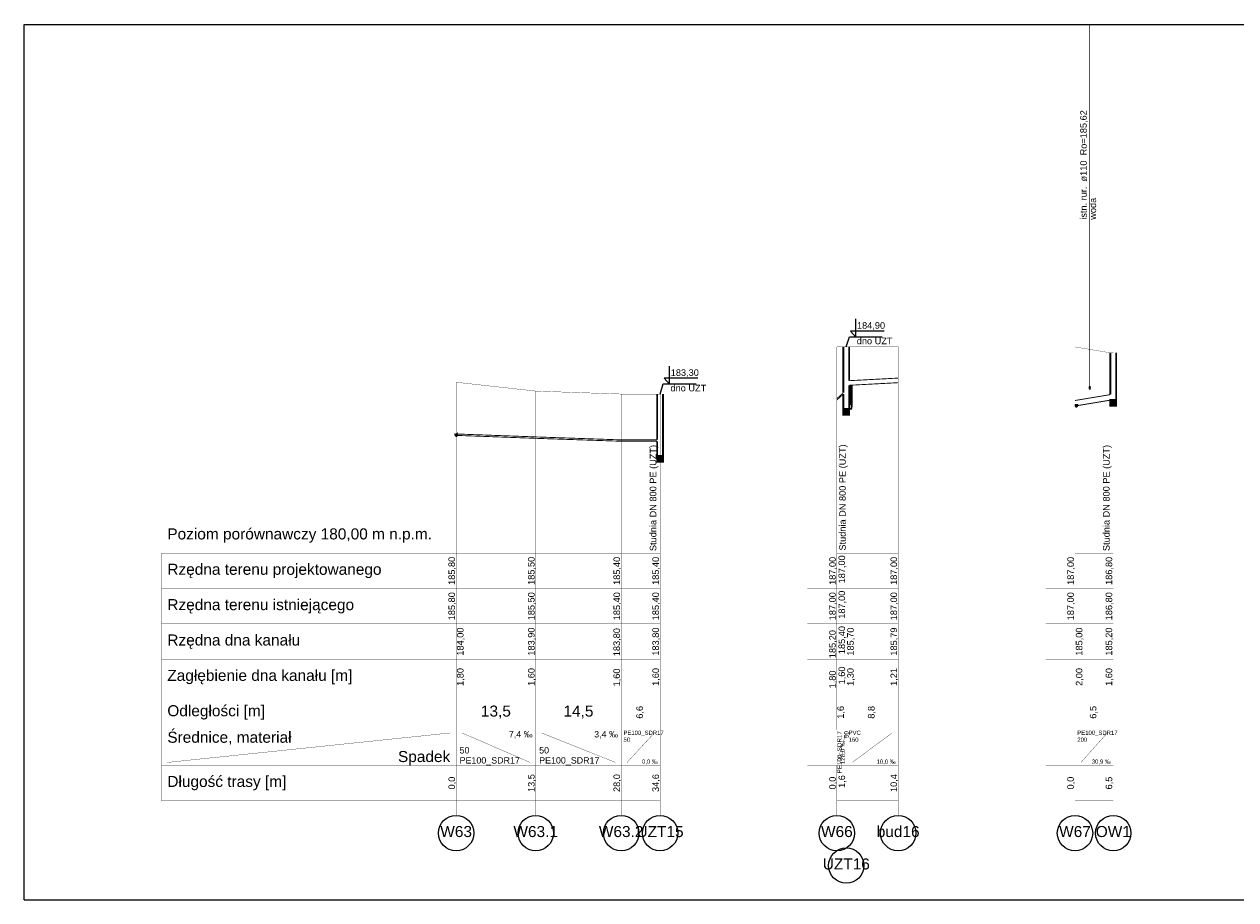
# Model space of a CAD drawing. Header units: inches. Extents: x -156 to 1086, y -12 to 33.
# Tile 25 of 30: x 702 to 743, y -12 to 18. Entities that reach past the tile are written whole.
import ezdxf
from ezdxf.lldxf.tags import DXFTag

# ---------------------------------------------------------------- set-up
doc = ezdxf.new("R2010")
doc.units = ezdxf.units.IN
doc.header["$MEASUREMENT"] = 0
for name, color, linetype, true_color in [('IS_Kolizje', 7, 'SOLID', 0x000000), ('IS_Kolizje_-_opisy', 7, 'SOLID', 0x000000), ('IS_Sieci_na_profilu', 7, 'SOLID', 0x000000), ('IS_Tabelka_profilu', 7, 'SOLID', 0x000000), ('IS_Tabelka_profilu_-_opisy', 7, 'SOLID', 0x000000), ('IS_Teren_proj', 7, 'SOLID', 0x000000)]:
    doc.layers.add(name, color=color, linetype=linetype, true_color=true_color)
tags = doc.linetypes.add('DOT', pattern=[5, 0, -5]).pattern_tags.tags
tags[6:7] = [DXFTag(74, 4), DXFTag(75, 0), DXFTag(340, '0'), DXFTag(46, 0.0), DXFTag(50, 0.0), DXFTag(44, 0.0), DXFTag(45, 0.0)]
tags[4:5] = [DXFTag(74, 4), DXFTag(75, 0), DXFTag(340, '0'), DXFTag(46, 0.0), DXFTag(50, 0.0), DXFTag(44, 0.0), DXFTag(45, 0.0)]
tags = doc.linetypes.add('SOLID', pattern=[10, 10, 0]).pattern_tags.tags
tags[6:7] = [DXFTag(74, 4), DXFTag(75, 0), DXFTag(340, '0'), DXFTag(46, 0.0), DXFTag(50, 0.0), DXFTag(44, 0.0), DXFTag(45, 0.0)]
tags[4:5] = [DXFTag(74, 4), DXFTag(75, 0), DXFTag(340, '0'), DXFTag(46, 0.0), DXFTag(50, 0.0), DXFTag(44, 0.0), DXFTag(45, 0.0)]
pattern_1 = [(37.5, (0, 0), (-0.00062993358, 0.0192682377), [0, -0.0152, 0, -0.017, 0, -0.01625]), (7.5, (0, 0), (0.01769776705, 0.02822146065), [0, -0.0082, 0, -0.0137, 0, -0.00525]), (-32.5, (-0.0123, 0), (0.0311414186, 5.659054e-05), [0, -0.005, 0, -0.018, 0, -0.0235]), (-42.5, (-0.0123, 0), (0.030061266, 0.00877675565), [0, -0.0025, 0, -0.0118, 0, -0.0135])]

msp = doc.modelspace()

# ---------------------------------------------------------------- hatches: boundary and pattern name
at = {"layer": 'IS_Kolizje', "ltscale": 0.01}
h = msp.add_hatch(color=256, dxfattribs=at)
edge = h.paths.add_edge_path()
edge.add_ellipse((738.168, 5.615), major_axis=(0, 0.055), ratio=0.2, start_angle=0, end_angle=360)
at = {"layer": 'IS_Sieci_na_profilu', "ltscale": 0.01}
h = msp.add_hatch(dxfattribs=at)
h.set_pattern_fill('AR-SAND', color=256, scale=0.01, style=0)
h.set_pattern_definition(pattern_1)
h.paths.add_polyline_path([(711.92, 7.2), (712.02, 7.2), (712.12, 7.2), (712.02, 7.2)])
for points in [[(738.87, 5.2), (738.97, 5.2), (739.07, 5.2), (739.07, 5), (738.97, 5), (738.87, 5)], [(729.81, 4.9), (729.91, 4.9), (730.01, 4.9), (730.01, 4.7), (729.91, 4.7), (729.81, 4.7)], [(723.49, 3.3), (723.59, 3.3), (723.69, 3.3), (723.69, 3.1), (723.59, 3.1), (723.49, 3.1)]]:
    msp.add_hatch(color=256, dxfattribs=at).paths.add_polyline_path(points)
h = msp.add_hatch(dxfattribs=at)
h.set_pattern_fill('AR-SAND', color=256, scale=0.01, style=0)
h.set_pattern_definition(pattern_1)
h.paths.add_polyline_path([(740.22, 5), (740.32, 5), (740.42, 5), (740.32, 5)])
h = msp.add_hatch(dxfattribs=at)
h.set_pattern_fill('AR-SAND', color=256, scale=0.01, style=0)
h.set_pattern_definition(pattern_1)
h.paths.add_polyline_path([(731.16, 4.7), (731.26, 4.7), (731.36, 4.7), (731.26, 4.7)])
h = msp.add_hatch(dxfattribs=at)
h.set_pattern_fill('AR-SAND', color=256, scale=0.01, style=0)
h.set_pattern_definition(pattern_1)
h.paths.add_polyline_path([(724.84, 3.1), (724.94, 3.1), (725.04, 3.1), (724.94, 3.1)])

# ---------------------------------------------------------------- linework, layer by layer
for p, q in [((702.014, 17.94), (882.366, 17.94)), ((702.014, -11.76), (882.366, -11.76))]:
    msp.add_line(p, q)
for points in [[(702.014, -11.76), (702.014, 17.94)], [(730.232, 7.335), (730.232, 7.952)], [(731.194, 7.539), (730.054, 7.539)], [(730.232, 7.335), (730.054, 7.539)], [(729.91, 7), (730.013, 7.344), (731.131, 7.344)], [(723.912, 5.735), (723.912, 6.352)], [(724.874, 5.939), (723.734, 5.939)], [(723.912, 5.735), (723.734, 5.939)], [(723.59, 5.4), (723.693, 5.744), (724.811, 5.744)]]:
    msp.add_lwpolyline(points)
at = {"layer": 'IS_Kolizje', "lineweight": 20, "ltscale": 0.01}
msp.add_ellipse((738.168, 5.615), major_axis=(0, 0.055), ratio=0.2, dxfattribs=at)
at = {"layer": 'IS_Kolizje_-_opisy', "ltscale": 0.01, "const_width": 0.02}
msp.add_lwpolyline([(738.168, 17.94), (738.168, 5.67)], dxfattribs=at)
at = {"layer": 'IS_Sieci_na_profilu', "ltscale": 0.01}
for points, const_width in [([(729.81, 5.447), (729.81, 7)], 0.06), ([(730.01, 5.852), (730.01, 7)], 0.06), ([(738.87, 5.388), (738.87, 6.8)], 0.06), ([(739.07, 5.2), (739.07, 6.8)], 0.06), ([(730.01, 5.854), (731.67, 5.942)], 0.03), ([(730.01, 5.698), (731.67, 5.786)], 0.03), ([(723.49, 3.847), (723.49, 5.4)], 0.06), ([(723.69, 3.3), (723.69, 5.4)], 0.06), ([(729.59, 5.245), (729.81, 5.446)], 0.03), ([(729.59, 5.198), (729.81, 5.399)], 0.03), ([(729.81, 4.9), (729.81, 5.397)], 0.06), ([(730.092, 5.704), (730.092, 4.98), (730.076, 4.9), (730.01, 4.9)], 0.06), ([(730.06, 5.703), (730.06, 5.14), (730.044, 5.06), (730.01, 5.06)], 0.06), ([(730.01, 4.9), (730.01, 5.7)], 0.06), ([(737.67, 5.182), (738.87, 5.382)], 0.03), ([(737.67, 4.994), (738.87, 5.194)], 0.03), ([(738.87, 5.2), (738.97, 5.2), (738.97, 5.2), (739.07, 5.2), (739.07, 5.2), (738.97, 5.2), (738.97, 5.2), (738.87, 5.2)], 0.06), ([(738.87, 5.2), (738.97, 5.2), (738.97, 5.2), (739.07, 5.2), (739.07, 5), (738.97, 5), (738.97, 5), (738.87, 5), (738.87, 5.2)], 0.06), ([(729.81, 4.9), (729.91, 4.9), (729.91, 4.9), (730.01, 4.9), (730.01, 4.9), (729.91, 4.9), (729.91, 4.9), (729.81, 4.9)], 0.06), ([(729.81, 4.9), (729.91, 4.9), (729.91, 4.9), (730.01, 4.9), (730.01, 4.7), (729.91, 4.7), (729.91, 4.7), (729.81, 4.7), (729.81, 4.9)], 0.06), ([(716.67, 4.046), (719.37, 3.946)], 0.03), ([(716.67, 3.998), (719.37, 3.898)], 0.03), ([(719.37, 3.946), (722.27, 3.845)], 0.03), ([(719.37, 3.898), (722.27, 3.799)], 0.03), ([(722.27, 3.845), (723.49, 3.845)], 0.03), ([(722.27, 3.799), (723.49, 3.799)], 0.03), ([(723.49, 3.3), (723.49, 3.797)], 0.06), ([(723.49, 3.3), (723.59, 3.3), (723.59, 3.3), (723.69, 3.3), (723.69, 3.3), (723.59, 3.3), (723.59, 3.3), (723.49, 3.3)], 0.06), ([(723.49, 3.3), (723.59, 3.3), (723.59, 3.3), (723.69, 3.3), (723.69, 3.1), (723.59, 3.1), (723.59, 3.1), (723.49, 3.1), (723.49, 3.3)], 0.06)]:
    msp.add_lwpolyline(points, dxfattribs=dict(at, const_width=const_width))
at = {"layer": 'IS_Sieci_na_profilu', "lineweight": 60, "ltscale": 0.01}
msp.add_ellipse((737.72, 5.025), major_axis=(0, 0.025), ratio=0.002367, dxfattribs=at)
at = {"layer": 'IS_Sieci_na_profilu', "linetype": 'DOT', "lineweight": 60, "ltscale": 0.01}
msp.add_ellipse((716.675, 4.025), major_axis=(0, 0.025), ratio=0.199203, dxfattribs=at)
at = {"layer": 'IS_Tabelka_profilu', "ltscale": 0.01, "const_width": 0.01}
for points in [[(729.59, 7), (729.59, 0)], [(729.59, 0), (729.59, 7)], [(729.91, 7), (729.91, 0)], [(729.91, 0), (729.91, 7)], [(731.67, 7), (731.67, 0)], [(737.67, 7), (737.67, 0)], [(737.67, 0), (737.67, 7)], [(738.97, 6.8), (738.97, 0)], [(716.67, 5.8), (716.67, 0)], [(716.67, 0), (716.67, 5.8)], [(719.37, 5.5), (719.37, 0)], [(719.37, 0), (719.37, 5.5)], [(722.27, 5.4), (722.27, 0)], [(722.27, 0), (722.27, 5.4)], [(723.59, 5.4), (723.59, 0)], [(716.67, 0), (716.67, 1.2)], [(719.37, 0), (719.37, 1.2)], [(722.27, 0), (722.27, 1.2)], [(723.59, 0), (723.59, 1.2)], [(729.59, 0), (729.59, 1.2)], [(729.91, 0), (729.91, 1.2)], [(731.67, 0), (731.67, 1.2)], [(737.67, 0), (737.67, 1.2)], [(738.97, 0), (738.97, 1.2)], [(716.67, -8.4), (706.67, -8.4), (706.67, 0), (716.67, 0)], [(716.67, -8.4), (706.67, -8.4), (706.67, 0), (716.67, 0), (716.67, -8.4)], [(719.37, -6), (716.67, -6), (716.67, 0), (719.37, 0), (719.37, -6)], [(722.27, -6), (719.37, -6), (719.37, 0), (722.27, 0), (722.27, -6)], [(723.59, -6), (722.27, -6), (722.27, 0), (723.59, 0), (723.59, -6)], [(729.91, -6), (729.59, -6), (729.59, 0), (729.91, 0), (729.91, -6)], [(738.97, -6), (737.67, -6), (737.67, 0), (738.97, 0), (738.97, -6)], [(706.67, -1.2), (716.67, -1.2)], [(715.67, -1.2), (716.67, -1.2)], [(716.67, -1.2), (719.37, -1.2)], [(719.37, -1.2), (722.27, -1.2)], [(722.27, -1.2), (723.59, -1.2)], [(728.59, -1.2), (729.59, -1.2)], [(729.59, -1.2), (729.91, -1.2)], [(729.91, -1.2), (731.67, -1.2)], [(736.67, -1.2), (737.67, -1.2)], [(737.67, -1.2), (738.97, -1.2)], [(706.67, -2.4), (716.67, -2.4)], [(715.67, -2.4), (716.67, -2.4)], [(716.67, -2.4), (719.37, -2.4)], [(719.37, -2.4), (722.27, -2.4)], [(722.27, -2.4), (723.59, -2.4)], [(728.59, -2.4), (729.59, -2.4)], [(729.59, -2.4), (729.91, -2.4)], [(729.91, -2.4), (731.67, -2.4)], [(736.67, -2.4), (737.67, -2.4)], [(737.67, -2.4), (738.97, -2.4)], [(706.67, -3.6), (716.67, -3.6)], [(715.67, -3.6), (716.67, -3.6)], [(716.67, -3.6), (719.37, -3.6)], [(719.37, -3.6), (722.27, -3.6)], [(722.27, -3.6), (723.59, -3.6)], [(728.59, -3.6), (729.59, -3.6)], [(729.59, -3.6), (729.91, -3.6)], [(729.91, -3.6), (731.67, -3.6)], [(736.67, -3.6), (737.67, -3.6)], [(737.67, -3.6), (738.97, -3.6)], [(706.67, -4.8), (716.67, -4.8)], [(715.67, -4.8), (716.67, -4.8)], [(716.67, -4.8), (719.37, -4.8)], [(719.37, -4.8), (722.27, -4.8)], [(722.27, -4.8), (723.59, -4.8)], [(728.59, -4.8), (729.59, -4.8)], [(729.59, -4.8), (729.91, -4.8)], [(729.91, -4.8), (731.67, -4.8)], [(736.67, -4.8), (737.67, -4.8)], [(737.67, -4.8), (738.97, -4.8)], [(706.67, -6), (716.67, -6)], [(715.67, -6), (716.67, -6)], [(716.67, -6), (719.37, -6)], [(719.37, -7.2), (719.37, -6)], [(719.37, -6), (722.27, -6)], [(722.27, -7.2), (722.27, -6)], [(722.27, -6), (723.59, -6)], [(723.59, -7.2), (723.59, -6)], [(728.59, -6), (729.59, -6)], [(729.59, -6), (729.91, -6)], [(729.91, -7.2), (729.91, -6)], [(729.91, -6), (731.67, -6)], [(731.67, -7.2), (731.67, -6)], [(736.67, -6), (737.67, -6)], [(737.67, -6), (738.97, -6)], [(738.97, -7.2), (738.97, -6)], [(706.67, -7.2), (716.67, -7.2)], [(715.67, -7.2), (716.67, -7.2)], [(719.37, -8.4), (716.67, -8.4), (716.67, -7.2), (719.37, -7.2), (719.37, -8.4)], [(716.67, -7.2), (719.37, -7.2)], [(722.27, -8.4), (719.37, -8.4), (719.37, -7.2), (722.27, -7.2), (722.27, -8.4)], [(719.37, -7.2), (722.27, -7.2)], [(723.59, -8.4), (722.27, -8.4), (722.27, -7.2), (723.59, -7.2), (723.59, -8.4)], [(722.27, -7.2), (723.59, -7.2)], [(728.59, -7.2), (729.59, -7.2)], [(729.91, -8.4), (729.59, -8.4), (729.59, -7.2), (729.91, -7.2), (729.91, -8.4)], [(729.59, -7.2), (729.91, -7.2)], [(731.67, -8.4), (729.91, -8.4), (729.91, -7.2), (731.67, -7.2), (731.67, -8.4)], [(729.91, -7.2), (731.67, -7.2)], [(736.67, -7.2), (737.67, -7.2)], [(738.97, -8.4), (737.67, -8.4), (737.67, -7.2), (738.97, -7.2), (738.97, -8.4)], [(737.67, -7.2), (738.97, -7.2)], [(716.67, -8.4), (719.37, -8.4)], [(719.37, -8.4), (722.27, -8.4)], [(722.27, -8.4), (723.59, -8.4)], [(729.59, -8.4), (729.91, -8.4)], [(729.91, -8.4), (731.67, -8.4)], [(737.67, -8.4), (738.97, -8.4)]]:
    msp.add_lwpolyline(points, dxfattribs=at)
at = {"layer": 'IS_Tabelka_profilu_-_opisy', "ltscale": 0.01, "const_width": 0.01}
for points in [[(731.67, -6), (729.91, -6), (729.91, 0), (731.67, 0), (731.67, -6)], [(706.87, -7.1), (716.47, -6.1)], [(716.87, -6.1), (719.18, -7.1)], [(719.57, -6.1), (722.076, -7.1)], [(722.47, -7.1), (723.392, -6.1)], [(729.59, -7.1), (729.903, -6.1)], [(730.11, -7.1), (731.462, -6.1)], [(737.87, -7.1), (738.766, -6.1)], [(716.67, -8.9), (716.67, -8.4)], [(719.37, -8.9), (719.37, -8.4)], [(722.27, -8.9), (722.27, -8.4)], [(723.59, -8.9), (723.59, -8.4)], [(729.59, -8.9), (729.59, -8.4)], [(729.91, -10), (729.91, -8.4)], [(731.67, -8.9), (731.67, -8.4)], [(737.67, -8.9), (737.67, -8.4)], [(738.97, -8.9), (738.97, -8.4)]]:
    msp.add_lwpolyline(points, dxfattribs=at)
at = {"layer": 'IS_Tabelka_profilu_-_opisy', "lineweight": 9, "ltscale": 0.01}
for centre in [(716.67, -9.5), (719.37, -9.5), (722.27, -9.5), (723.59, -9.5), (729.59, -9.5), (731.67, -9.5), (737.67, -9.5), (738.97, -9.5), (729.91, -10.6)]:
    msp.add_ellipse(centre, major_axis=(0.6, 0), ratio=1, dxfattribs=at)
at = {"layer": 'IS_Teren_proj', "ltscale": 0.01, "const_width": 0.01}
for points in [[(729.59, 7), (729.81, 7)], [(729.81, 7), (729.91, 7)], [(729.91, 7), (730.01, 7)], [(730.01, 7), (731.67, 7)], [(737.67, 7), (738.87, 6.8)], [(738.87, 6.8), (738.97, 6.8)], [(716.67, 5.8), (719.37, 5.5)], [(719.37, 5.5), (722.27, 5.4)], [(722.27, 5.4), (723.49, 5.4)], [(723.49, 5.4), (723.59, 5.4)]]:
    msp.add_lwpolyline(points, dxfattribs=at)

# ---------------------------------------------------------------- texts
at = {"layer": 'IS_Kolizje_-_opisy', "ltscale": 0.01, "char_height": 0.2232, "attachment_point": 7, "rotation": 90}
for s, insert in [('\\fArial|b0|i0;istn. rur.  ø110  Ro=185,62', (738.11, 11.315)), ('\\fArial|b0|i0;woda', (738.39, 11.315))]:
    msp.add_mtext(s, dxfattribs=dict(at, insert=insert))
at = {"layer": 'IS_Tabelka_profilu_-_opisy', "ltscale": 0.01}
for s, insert, char_height, attachment_point in [('{\\fArial|b0|i0|c238|p34;184,90}', (730.749, 7.575), 0.2232, 8), ('{\\fArial|b0|i0|c238|p34;dno UZT}', (730.871, 7.088), 0.2232, 8), ('{\\fArial|b0|i0|c238|p34;183,30}', (724.429, 5.975), 0.2232, 8), ('{\\fArial|b0|i0|c238|p34;dno UZT}', (724.551, 5.488), 0.2232, 8), ('\\fArial|b0|i0;Poziom porównawczy 180,00 m n.p.m.', (706.87, 0.842), 0.3744, 1), ('\\fArial|b0|i0;Rzędna terenu projektowanego', (706.87, -0.358), 0.3744, 1), ('\\fArial|b0|i0;Rzędna terenu istniejącego', (706.87, -1.558), 0.3744, 1), ('\\fArial|b0|i0;Rzędna dna kanału', (706.87, -2.758), 0.3744, 1), ('\\fArial|b0|i0;Zagłębienie dna kanału [m]', (706.87, -3.958), 0.3744, 1), ('\\fArial|b0|i0;Odległości [m]', (706.87, -5.158), 0.3744, 1), ('\\fArial|b0|i0;13,5', (718.02, -5.614), 0.3744, 8), ('\\fArial|b0|i0;14,5', (720.82, -5.614), 0.3744, 8), ('\\fArial|b0|i0;Średnice, materiał', (706.87, -6.058), 0.3744, 1), ('\\fArial|b0|i0;7,4 ‰', (719.264, -6.036), 0.216, 3), ('\\fArial|b0|i0;3,4 ‰', (722.159, -6.036), 0.216, 3), ('\\fArial|b0|i0;PE100_SDR17', (722.348, -6.022), 0.144, 1), ('{\\fArial|b0|i0|c238|p34;PVC}', (729.988, -6.022), 0.144, 1), ('\\fArial|b0|i0;PE100_SDR17', (737.748, -6.022), 0.144, 1), ('{\\fArial|b0|i0|c238|p34;50}', (722.348, -6.255), 0.144, 1), ('{\\fArial|b0|i0|c238|p34;160}', (729.988, -6.255), 0.144, 1), ('{\\fArial|b0|i0|c238|p34;200}', (737.748, -6.255), 0.144, 1), ('\\fArial|b0|i0;Spadek', (716.47, -7.2), 0.3744, 9), ('{\\fArial|b0|i0|c238|p34;50}', (716.787, -6.8), 0.216, 7), ('\\fArial|b0|i0;PE100_SDR17', (716.787, -7.2), 0.216, 7), ('{\\fArial|b0|i0|c238|p34;50}', (719.487, -6.8), 0.216, 7), ('\\fArial|b0|i0;PE100_SDR17', (719.487, -7.2), 0.216, 7), ('\\fArial|b0|i0;0,0 ‰', (723.514, -7.171), 0.144, 9), ('\\fArial|b0|i0;10,0 ‰', (731.584, -7.171), 0.144, 9), ('\\fArial|b0|i0;30,9 ‰', (738.888, -7.171), 0.144, 9), ('\\fArial|b0|i0;Długość trasy [m]', (706.87, -7.558), 0.3744, 1), ('\\fArial|b0|i0;W63', (716.67, -9.258), 0.3744, 2), ('\\fArial|b0|i0;W63.1', (719.37, -9.258), 0.3744, 2), ('\\fArial|b0|i0;W63.2', (722.27, -9.258), 0.3744, 2), ('\\fArial|b0|i0;UZT15', (723.59, -9.258), 0.3744, 2), ('\\fArial|b0|i0;W66', (729.59, -9.258), 0.3744, 2), ('\\fArial|b0|i0;bud16', (731.67, -9.258), 0.3744, 2), ('\\fArial|b0|i0;W67', (737.67, -9.258), 0.3744, 2), ('\\fArial|b0|i0;OW1', (738.97, -9.258), 0.3744, 2), ('\\fArial|b0|i0;UZT16', (729.91, -10.358), 0.3744, 2)]:
    msp.add_mtext(s, dxfattribs=dict(at, insert=insert, char_height=char_height, attachment_point=attachment_point))
at = {"layer": 'IS_Tabelka_profilu_-_opisy', "ltscale": 0.01, "rotation": 90}
for s, insert, char_height, attachment_point in [('{\\fArial|b0|i0|c238|p34;Studnia DN 800 PE (UZT)}', (723.531, 0.071), 0.2232, 7), ('{\\fArial|b0|i0|c238|p34;Studnia DN 800 PE (UZT)}', (729.958, 0.089), 0.2232, 7), ('{\\fArial|b0|i0|c238|p34;Studnia DN 800 PE (UZT)}', (738.911, 0.071), 0.2232, 7), ('\\fArial|b0|i0;185,80', (716.674, -0.6), 0.2232, 8), ('\\fArial|b0|i0;185,50', (719.374, -0.6), 0.2232, 8), ('\\fArial|b0|i0;185,40', (722.274, -0.6), 0.2232, 8), ('\\fArial|b0|i0;185,40', (723.594, -0.6), 0.2232, 8), ('\\fArial|b0|i0;187,00', (729.594, -0.6), 0.2232, 8), ('\\fArial|b0|i0;187,00', (729.91, -0.549), 0.2232, 8), ('\\fArial|b0|i0;187,00', (731.674, -0.6), 0.2232, 8), ('\\fArial|b0|i0;187,00', (737.674, -0.6), 0.2232, 8), ('\\fArial|b0|i0;186,80', (738.974, -0.6), 0.2232, 8), ('\\fArial|b0|i0;185,80', (716.674, -1.8), 0.2232, 8), ('\\fArial|b0|i0;185,50', (719.374, -1.8), 0.2232, 8), ('\\fArial|b0|i0;185,40', (722.274, -1.8), 0.2232, 8), ('\\fArial|b0|i0;185,40', (723.594, -1.8), 0.2232, 8), ('\\fArial|b0|i0;187,00', (729.594, -1.8), 0.2232, 8), ('\\fArial|b0|i0;187,00', (729.91, -1.749), 0.2232, 8), ('\\fArial|b0|i0;187,00', (731.674, -1.8), 0.2232, 8), ('\\fArial|b0|i0;187,00', (737.674, -1.8), 0.2232, 8), ('\\fArial|b0|i0;186,80', (738.974, -1.8), 0.2232, 8), ('\\fArial|b0|i0;184,00', (716.698, -3), 0.2232, 2), ('\\fArial|b0|i0;183,90', (719.374, -3), 0.2232, 8), ('\\fArial|b0|i0;183,80', (722.007, -3.018), 0.2232, 2), ('\\fArial|b0|i0;183,80', (723.594, -3), 0.2232, 8), ('\\fArial|b0|i0;185,20', (729.593, -3.085), 0.2232, 8), ('\\fArial|b0|i0;185,40', (729.91, -2.949), 0.2232, 8), ('\\fArial|b0|i0;185,70', (729.938, -3), 0.2232, 2), ('\\fArial|b0|i0;185,79', (731.674, -3), 0.2232, 8), ('\\fArial|b0|i0;185,00', (737.698, -3), 0.2232, 2), ('\\fArial|b0|i0;185,20', (738.974, -3), 0.2232, 8), ('\\fArial|b0|i0;1,80', (716.698, -4.2), 0.2232, 2), ('\\fArial|b0|i0;1,60', (719.374, -4.2), 0.2232, 8), ('\\fArial|b0|i0;1,60', (722.007, -4.218), 0.2232, 2), ('\\fArial|b0|i0;1,60', (723.594, -4.2), 0.2232, 8), ('\\fArial|b0|i0;1,80', (729.593, -4.285), 0.2232, 8), ('\\fArial|b0|i0;1,60', (729.91, -4.149), 0.2232, 8), ('\\fArial|b0|i0;1,30', (729.938, -4.2), 0.2232, 2), ('\\fArial|b0|i0;1,21', (731.674, -4.2), 0.2232, 8), ('\\fArial|b0|i0;2,00', (737.698, -4.2), 0.2232, 2), ('\\fArial|b0|i0;1,60', (738.974, -4.2), 0.2232, 8), ('\\fArial|b0|i0;6,6', (723.048, -5.4), 0.2232, 8), ('\\fArial|b0|i0;1,6', (729.868, -5.4), 0.2232, 8), ('\\fArial|b0|i0;8,8', (730.908, -5.4), 0.2232, 8), ('\\fArial|b0|i0;6,5', (738.438, -5.4), 0.2232, 8), ('\\fArial|b0|i0;PE100_SDR17', (729.602, -6.038), 0.1512, 3), ('{\\fArial|b0|i0|c238|p34;50}', (729.836, -6.038), 0.1512, 3), ('\\fArial|b0|i0;128,0 ‰', (729.886, -7.162), 0.1512, 7), ('\\fArial|b0|i0;0,0', (716.674, -7.8), 0.2232, 8), ('\\fArial|b0|i0;13,5', (719.374, -7.8), 0.2232, 8), ('{\\fArial|b0|i0|c238|p34;28,0}', (722.274, -7.8), 0.2232, 8), ('{\\fArial|b0|i0|c238|p34;34,6}', (723.594, -7.8), 0.2232, 8), ('\\fArial|b0|i0;0,0', (729.594, -7.8), 0.2232, 8), ('\\fArial|b0|i0;1,6', (729.91, -7.749), 0.2232, 8), ('{\\fArial|b0|i0|c238|p34;10,4}', (731.674, -7.8), 0.2232, 8), ('\\fArial|b0|i0;0,0', (737.674, -7.8), 0.2232, 8), ('\\fArial|b0|i0;6,5', (738.974, -7.8), 0.2232, 8)]:
    msp.add_mtext(s, dxfattribs=dict(at, insert=insert, char_height=char_height, attachment_point=attachment_point))

doc.saveas('drawing.dxf')
